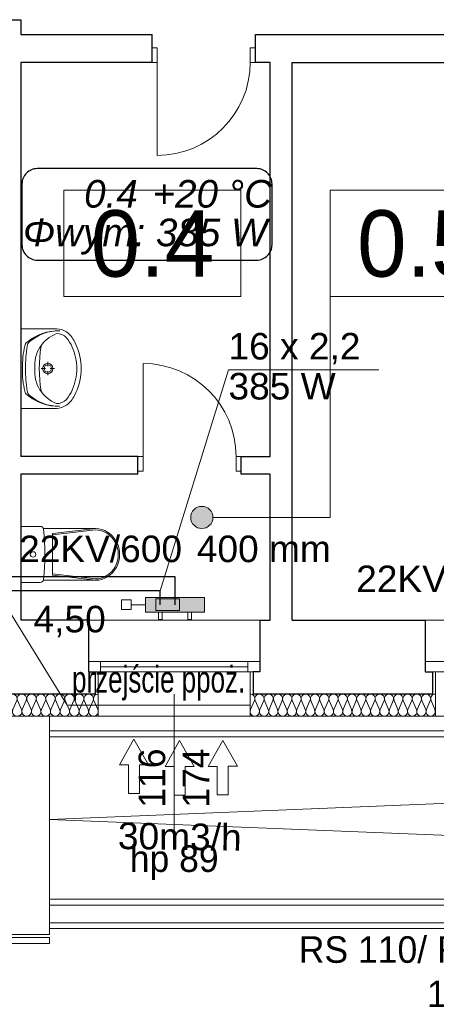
# Model space of a CAD drawing. Header units: millimetres. Extents: x -17429 to 155243, y -2908 to 188569.
# Tile 42 of 113: x 11487 to 14311, y 49363 to 56036. Entities that reach past the tile are written whole.
import ezdxf
from ezdxf.lldxf.tags import DXFTag

# ---------------------------------------------------------------- set-up
doc = ezdxf.new("R2010")
doc.units = ezdxf.units.MM
doc.header["$MEASUREMENT"] = 0
doc.layers.get('0').update_dxf_attribs({"lineweight": 5})
for name, color, linetype in [('#opisy', 7, 'Continuous'), ('#podkład', 252, 'Continuous'), ('Arch ocieplenie', 252, 'Continuous'), ('Arch opisy', 252, 'Continuous'), ('INWENT wyposarzenie', 252, 'Continuous'), ('IS_Armatura_podłączeniowa_grz._dolnozas.', 255, 'SOLID'), ('IS_Armatura_Therm', 7, 'SOLID'), ('IS_Grzejniki_Plan_rzut', 7, 'SOLID'), ('IS_Opisy_działek_Therm', 7, 'SOLID'), ('IS_Powrót', 5, 'DASH'), ('IS_Text_Armatury_Therm', 7, 'Continuous'), ('IS_Text_Konstrukcji', 7, 'Continuous'), ('IS_Text_Odbiornikow_Therm', 7, 'Continuous'), ('IS_Zasilanie', 1, 'SOLID')]:
    doc.layers.add(name, color=color, linetype=linetype)
doc.layers.add('arch izolacje_Nr_Pióra__3', color=7, linetype='Continuous', lineweight=13, true_color=0xff6600)
doc.layers.add('Arch ocieplenie_Nr_Pióra__22', color=7, linetype='Continuous', lineweight=9, true_color=0x7f7f7f)
for name, color, linetype, lineweight in [('Arch opisy_Nr_Pióra__1', 252, 'Continuous', 25), ('Arch opisy_Nr_Pióra__21', 252, 'Continuous', 13), ('INWENT BALUSTRADY_Nr_Pióra__26', 5, 'Continuous', 13), ('INWENT OPISY_Nr_Pióra__21', 252, 'Continuous', 13), ('INWENT wyposarzenie_Nr_Pióra__21', 252, 'Continuous', 13), ('INWENT. DRZWI_Nr_Pióra__21', 7, 'Continuous', 13), ('INWENT. OKNA_Nr_Pióra__5', 7, 'Continuous', 13), ('INWENT.ŚCIANY_Nr_Pióra__1', 252, 'Continuous', 25), ('INWENT.ŚCIANY_Nr_Pióra__21', 7, 'Continuous', 13), ('Istniejące schody_Nr_Pióra__21', 7, 'Continuous', 13)]:
    doc.layers.add(name, color=color, linetype=linetype, lineweight=lineweight)
doc.styles.add('ARIAL', font='arial.ttf', dxfattribs={"width": 0.75})
doc.styles.add('GENERATED_STYLE_2', font='txt')
doc.styles.add('GENERATED_STYLE_3', font='txt')
doc.styles.add('GENERATED_STYLE_4', font='txt')
doc.styles.get("Standard").update_dxf_attribs({"font": 'arial.ttf', "bigfont": 'BIGFONT.SHX'})
tags = doc.linetypes.add('DASH', pattern=[15, 10, -5]).pattern_tags.tags
tags[6:7] = [DXFTag(74, 4), DXFTag(75, 0), DXFTag(340, '0'), DXFTag(46, 0.0), DXFTag(50, 0.0), DXFTag(44, 0.0), DXFTag(45, 0.0)]
tags[4:5] = [DXFTag(74, 4), DXFTag(75, 0), DXFTag(340, '0'), DXFTag(46, 0.0), DXFTag(50, 0.0), DXFTag(44, 0.0), DXFTag(45, 0.0)]
tags = doc.linetypes.add('SOLID', pattern=[10, 10, 0]).pattern_tags.tags
tags[6:7] = [DXFTag(74, 4), DXFTag(75, 0), DXFTag(340, '0'), DXFTag(46, 0.0), DXFTag(50, 0.0), DXFTag(44, 0.0), DXFTag(45, 0.0)]
tags[4:5] = [DXFTag(74, 4), DXFTag(75, 0), DXFTag(340, '0'), DXFTag(46, 0.0), DXFTag(50, 0.0), DXFTag(44, 0.0), DXFTag(45, 0.0)]
doc.dimstyles.new('GENERATED_STYLE__6', dxfattribs={"dimtxt": 0.18, "dimasz": 109.44, "dimexe": 0.18, "dimexo": 0.0625, "dimgap": 0.09, "dimtad": 0, "dimtih": 1, "dimtoh": 1, "dimdec": 4, "dimzin": 0, "dimdsep": 46, "dimcen": 0.09, "dimadec": 0, "dimazin": 0, "dimtfac": 1, "dimtdec": 4, "dimtmove": 0, "dimatfit": 3, "dimldrblk": 'ARROWHEAD_11', "dimfxl": 1, "dimtolj": 1, "dimtzin": 0, "dimarcsym": 0})

# ---------------------------------------------------------------- blocks, each defined once
blk = doc.blocks.new('Izolacja cieplna 14_19', base_point=(12019.1, 51465.9))
at = {"layer": 'Arch ocieplenie_Nr_Pióra__22', "linetype": 'Continuous'}
for p, q in [((11078.7, 51421.2), (11051.8, 51360.6)), ((11111, 51360.6), (11084.1, 51421.2)), ((11143.4, 51421.2), (11116.5, 51360.6)), ((11175.7, 51360.6), (11148.8, 51421.2)), ((11208, 51421.2), (11181.1, 51360.6)), ((11240.4, 51360.6), (11213.5, 51421.2)), ((11272.7, 51421.2), (11245.8, 51360.6)), ((11305, 51360.6), (11278.1, 51421.2)), ((11337.4, 51421.2), (11310.5, 51360.6)), ((11369.7, 51360.6), (11342.8, 51421.2)), ((11402, 51421.2), (11375.1, 51360.6)), ((11434.4, 51360.6), (11407.5, 51421.2)), ((11466.7, 51421.2), (11439.8, 51360.6)), ((11499, 51360.6), (11472.1, 51421.2)), ((11531.4, 51421.2), (11504.5, 51360.6)), ((11563.7, 51360.6), (11536.8, 51421.2)), ((11596, 51421.2), (11569.1, 51360.6)), ((11628.4, 51360.6), (11601.5, 51421.2)), ((11660.7, 51421.2), (11633.8, 51360.6)), ((11693, 51360.6), (11666.1, 51421.2)), ((11725.4, 51421.2), (11698.5, 51360.6)), ((11757.7, 51360.6), (11730.8, 51421.2)), ((11790, 51421.2), (11763.1, 51360.6)), ((11822.4, 51360.6), (11795.5, 51421.2)), ((11854.7, 51421.2), (11827.8, 51360.6)), ((11887, 51360.6), (11860.1, 51421.2)), ((11919.4, 51421.2), (11892.5, 51360.6)), ((11951.7, 51360.6), (11924.8, 51421.2)), ((11984, 51421.2), (11957.1, 51360.6)), ((12016.4, 51360.6), (11989.5, 51421.2))]:
    blk.add_line(p, q, dxfattribs=at)
for centre, start_param, end_param in [((11049.1, 51434), 2.7288, 4.712389), ((11113.7, 51434), 2.7288, 6.695979), ((11178.4, 51434), 2.7288, 6.695979), ((11243.1, 51434), 2.7288, 6.695979), ((11307.7, 51434), 2.7288, 6.695979), ((11372.4, 51434), 2.7288, 6.695979), ((11437.1, 51434), 2.7288, 6.695979), ((11501.7, 51434), 2.7288, 6.695979), ((11566.4, 51434), 2.7288, 6.695979), ((11631.1, 51434), 2.7288, 6.695979), ((11695.7, 51434), 2.7288, 6.695979), ((11760.4, 51434), 2.7288, 6.695979), ((11825.1, 51434), 2.7288, 6.695979), ((11889.7, 51434), 2.7288, 6.695979), ((11954.4, 51434), 2.7288, 6.695979), ((12019.1, 51434), 4.712389, 6.695979), ((11081.4, 51347.8), 5.870392, 9.837571), ((11146.1, 51347.8), 5.870392, 9.837571), ((11210.7, 51347.8), 5.870392, 9.837571), ((11275.4, 51347.8), 5.870392, 9.837571), ((11340.1, 51347.8), 5.870392, 9.837571), ((11404.7, 51347.8), 5.870392, 9.837571), ((11469.4, 51347.8), 5.870392, 9.837571), ((11534.1, 51347.8), 5.870392, 9.837571), ((11598.7, 51347.8), 5.870392, 9.837571), ((11663.4, 51347.8), 5.870392, 9.837571), ((11728.1, 51347.8), 5.870392, 9.837571), ((11792.7, 51347.8), 5.870392, 9.837571), ((11857.4, 51347.8), 5.870392, 9.837571), ((11922.1, 51347.8), 5.870392, 9.837571), ((11986.7, 51347.8), 5.870392, 9.837571)]:
    blk.add_ellipse(centre, major_axis=(-32.3, 0), ratio=0.986651, start_param=start_param, end_param=end_param, dxfattribs=at)
blk = doc.blocks.new('Izolacja cieplna 14_28', base_point=(14304.1, 51465.9))
at = {"layer": 'Arch ocieplenie_Nr_Pióra__22', "linetype": 'Continuous'}
for p, q in [((13077.8, 51421.2), (13051.7, 51360.6)), ((13109.2, 51360.6), (13083.1, 51421.2)), ((13140.6, 51421.2), (13114.5, 51360.6)), ((13171.9, 51360.6), (13145.8, 51421.2)), ((13203.3, 51421.2), (13177.2, 51360.6)), ((13234.7, 51360.6), (13208.6, 51421.2)), ((13266.1, 51421.2), (13240, 51360.6)), ((13297.4, 51360.6), (13271.3, 51421.2)), ((13328.8, 51421.2), (13302.7, 51360.6)), ((13360.2, 51360.6), (13334.1, 51421.2)), ((13391.6, 51421.2), (13365.5, 51360.6)), ((13422.9, 51360.6), (13396.8, 51421.2)), ((13454.3, 51421.2), (13428.2, 51360.6)), ((13485.7, 51360.6), (13459.6, 51421.2)), ((13517.1, 51421.2), (13491, 51360.6)), ((13548.4, 51360.6), (13522.3, 51421.2)), ((13579.8, 51421.2), (13553.7, 51360.6)), ((13611.2, 51360.6), (13585.1, 51421.2)), ((13642.6, 51421.2), (13616.5, 51360.6)), ((13673.9, 51360.6), (13647.8, 51421.2)), ((13705.3, 51421.2), (13679.2, 51360.6)), ((13736.7, 51360.6), (13710.6, 51421.2)), ((13768.1, 51421.2), (13742, 51360.6)), ((13799.4, 51360.6), (13773.3, 51421.2)), ((13830.8, 51421.2), (13804.7, 51360.6)), ((13862.2, 51360.6), (13836.1, 51421.2)), ((13893.6, 51421.2), (13867.5, 51360.6)), ((13924.9, 51360.6), (13898.8, 51421.2)), ((13956.3, 51421.2), (13930.2, 51360.6)), ((13987.7, 51360.6), (13961.6, 51421.2)), ((14019.1, 51421.2), (13993, 51360.6)), ((14050.4, 51360.6), (14024.3, 51421.2)), ((14081.8, 51421.2), (14055.7, 51360.6)), ((14113.2, 51360.6), (14087.1, 51421.2)), ((14144.6, 51421.2), (14118.5, 51360.6)), ((14175.9, 51360.6), (14149.8, 51421.2)), ((14207.3, 51421.2), (14181.2, 51360.6)), ((14238.7, 51360.6), (14212.6, 51421.2)), ((14270.1, 51421.2), (14244, 51360.6)), ((14301.4, 51360.6), (14275.3, 51421.2))]:
    blk.add_line(p, q, dxfattribs=at)
for centre, start_param, end_param in [((13049.1, 51434), 1.158004, 3.141593), ((13111.8, 51434), 1.158004, 5.125183), ((13174.6, 51434), 1.158004, 5.125183), ((13237.3, 51434), 1.158004, 5.125183), ((13300.1, 51434), 1.158004, 5.125183), ((13362.8, 51434), 1.158004, 5.125183), ((13425.6, 51434), 1.158004, 5.125183), ((13488.3, 51434), 1.158004, 5.125183), ((13551.1, 51434), 1.158004, 5.125183), ((13613.8, 51434), 1.158004, 5.125183), ((13676.6, 51434), 1.158004, 5.125183), ((13739.3, 51434), 1.158004, 5.125183), ((13802.1, 51434), 1.158004, 5.125183), ((13864.8, 51434), 1.158004, 5.125183), ((13927.6, 51434), 1.158004, 5.125183), ((13990.3, 51434), 1.158004, 5.125183), ((14053.1, 51434), 1.158004, 5.125183), ((14115.8, 51434), 1.158004, 5.125183), ((14178.6, 51434), 1.158004, 5.125183), ((14241.3, 51434), 1.158004, 5.125183), ((14304.1, 51434), 3.141593, 5.125182), ((13080.4, 51347.8), 4.299595, 8.266775), ((13143.2, 51347.8), 4.299595, 8.266775), ((13205.9, 51347.8), 4.299595, 8.266775), ((13268.7, 51347.8), 4.299595, 8.266775), ((13331.4, 51347.8), 4.299595, 8.266775), ((13394.2, 51347.8), 4.299595, 8.266775), ((13456.9, 51347.8), 4.299595, 8.266775), ((13519.7, 51347.8), 4.299595, 8.266775), ((13582.4, 51347.8), 4.299595, 8.266775), ((13645.2, 51347.8), 4.299595, 8.266775), ((13707.9, 51347.8), 4.299595, 8.266775), ((13770.7, 51347.8), 4.299595, 8.266775), ((13833.4, 51347.8), 4.299595, 8.266775), ((13896.2, 51347.8), 4.299595, 8.266775), ((13958.9, 51347.8), 4.299595, 8.266775), ((14021.7, 51347.8), 4.299595, 8.266775), ((14084.4, 51347.8), 4.299595, 8.266775), ((14147.2, 51347.8), 4.299595, 8.266775), ((14209.9, 51347.8), 4.299595, 8.266775), ((14272.7, 51347.8), 4.299595, 8.266775)]:
    blk.add_ellipse(centre, major_axis=(0, -31.9), ratio=0.98349, start_param=start_param, end_param=end_param, dxfattribs=at)
blk = doc.blocks.new('Symbol Umywalka 14_139', base_point=(11904.1, 53401.8))
at = {"layer": 'INWENT wyposarzenie_Nr_Pióra__21', "linetype": 'Continuous'}
for p, q in [((11494.1, 53401.8), (11494.1, 53941.8)), ((11494.1, 53941.8), (11722.6, 53941.8)), ((11494.1, 53756.8), (11494.1, 53586.7)), ((11677.4, 53717.1), (11677.4, 53688.3)), ((11631.9, 53671.6), (11660.7, 53671.6)), ((11677.4, 53655), (11677.4, 53626.2)), ((11694.1, 53671.6), (11722.9, 53671.6)), ((11494.1, 53401.8), (11722.6, 53401.8))]:
    blk.add_line(p, q, dxfattribs=at)
for radius in [35, 25]:
    blk.add_circle((11677.4, 53671.6), radius, dxfattribs=at)
for centre, radius, start, end in [((11752.1, 53588.2), 339.6, 89.01528, 129.25775), ((11753.9, 53622.7), 305.1, 89.24582, 131.39804), ((11728.4, 53804.5), 137.4, 38.74542, 92.45518), ((11565.6, 53816.3), 45, 129.25775, 167.22851), ((11581.9, 53817.8), 45, 131.39803, 172.09208), ((11825.1, 53684.7), 240.7, 111.55193, 147.15578), ((11742.2, 53827.8), 80.9, 40.80161, 93.93061), ((11576.7, 53695.2), 293, 9.99776, 39.28506), ((11669.5, 53757.5), 212.8, 27.15714, 38.68481), ((11460.4, 53658.1), 444.2, 4.20524, 26.2597), ((12181, 53676.9), 675.9, 167.22851, 180.43281), ((12680.2, 53665.3), 1153.8, 172.09208, 179.67755), ((11829, 53691.1), 240.6, 148.94394, 184.60598), ((12604.8, 53671.7), 984.9, 171.17957, 188.82655), ((11557.4, 53671.8), 316.7, 346.43339, 13.56661), ((12180.9, 53666), 675.9, 179.48972, 192.69402), ((12680.2, 53676.9), 1153.8, 180.24498, 187.83045), ((11829, 53652.4), 240.6, 175.39402, 211.05606), ((11460.4, 53685.4), 444.2, 333.7403, 355.79476), ((11634.1, 53671.8), 270, 355.98758, 4.01242), ((11576.7, 53648.3), 293, 320.71494, 350.00224), ((11565.4, 53527.4), 45, 192.69402, 230.66478), ((11581.7, 53525.9), 45, 187.83045, 228.52449), ((11825.1, 53658.9), 240.7, 212.84422, 248.44807), ((11752.2, 53755.2), 339.6, 230.66478, 270.90725), ((11754, 53720.7), 305.1, 228.52449, 270.67671), ((11728.4, 53539), 137.4, 267.54482, 321.25458), ((11742.2, 53515.7), 80.9, 266.06939, 319.19839), ((11669.5, 53586), 212.8, 321.31519, 332.84286)]:
    blk.add_arc(centre, radius, start, end, dxfattribs=at)
blk = doc.blocks.new('Symbol WC 2 14_140', base_point=(11494.1, 52221.9))
at = {"layer": 'INWENT wyposarzenie_Nr_Pióra__21', "linetype": 'Continuous'}
for p, q in [((11494.1, 52221.9), (11494.1, 52601.9)), ((11494.1, 52601.9), (11626.5, 52601.9)), ((11647.7, 52586.8), (12000.8, 52586.8)), ((12000.4, 52586.8), (11709.8, 52552.8)), ((12000.4, 52577.9), (11709.8, 52543.9)), ((11709.8, 52411.9), (11709.8, 52552.8)), ((11709.8, 52411.9), (11709.8, 52271)), ((12000.4, 52245.9), (11709.8, 52279.9)), ((12000.4, 52236.9), (11709.8, 52271)), ((11494.1, 52221.9), (11626.5, 52221.9)), ((11647.9, 52236.9), (12000.8, 52236.9))]:
    blk.add_line(p, q, dxfattribs=at)
for centre, major_axis, ratio, start_param, end_param in [((11626.5, 52579.8), (22.3, 0), 0.989247, 0.100415, 1.570796), ((10014.3, 52411.9), (1643.4, 0), 0.989247, 6.178217, 6.388032), ((12000.8, 52411.9), (0, -174.9), 0.933096, 0, 3.141593), ((12000.4, 52411.9), (0, -166), 0.93174, 0, 3.141593), ((11626.5, 52244), (22.3, 0), 0.989247, 4.712389, 6.173785)]:
    blk.add_ellipse(centre, major_axis=major_axis, ratio=ratio, start_param=start_param, end_param=end_param, dxfattribs=at)
blk.add_ellipse((11577.7, 52411.9), major_axis=(18.7, 0), ratio=0.989247, dxfattribs=at)
blk = doc.blocks.new('Linia_7', base_point=(13592.1, 52662.3))
at = {"layer": 'Arch opisy_Nr_Pióra__21', "linetype": 'Continuous'}
blk.add_hatch(color=252, dxfattribs=at).paths.add_polyline_path([(12796.4, 52662.3), (12790.7, 52691), (12774.4, 52715.3), (12750.1, 52731.6), (12721.4, 52737.3), (12692.7, 52731.6), (12668.3, 52715.3), (12652.1, 52691), (12646.4, 52662.3), (12652.1, 52633.6), (12668.3, 52609.2), (12692.7, 52593), (12721.4, 52587.3), (12750.1, 52593), (12774.4, 52609.2), (12790.7, 52633.6)], flags=0)
at = {"layer": 'Arch opisy_Nr_Pióra__21', "color": 252, "linetype": 'Continuous'}
blk.add_line((13592.1, 52662.3), (12796.4, 52662.3), dxfattribs=at)
blk.add_circle((12721.4, 52662.3), 75, dxfattribs=at)
blk = doc.blocks.new('ARROWHEAD_11')
at = {"color": 0, "linetype": 'Continuous', "lineweight": 0}
blk.add_line((0, 0), (-1, 0), dxfattribs=at)
at = {"color": 0, "linetype": 'Continuous', "lineweight": 0, "const_width": 0.25, "flags": 128}
blk.add_lwpolyline([(-0.125, 0, 1), (0.125, 0, 1)], format="xyb", close=True, dxfattribs=at)
blk = doc.blocks.new('E210168')
at = {"color": 7, "lineweight": 13}
for p, q in [((19.41, 19.75), (19.41, 13.6)), ((19.41, 19.75), (36.98, 9.88)), ((19.41, 0), (36.98, 9.88)), ((19.41, 6.15), (19.41, 0))]:
    blk.add_line(p, q, dxfattribs=at)
blk.add_lwpolyline([(19.41, 13.6), (0, 13.6), (0, 6.15), (19.41, 6.15)], dxfattribs=at)
blk = doc.blocks.new('SERRTRT')
at = {"layer": 'arch izolacje_Nr_Pióra__3', "color": 252, "linetype": 'Continuous'}
for p, q in [((12019.1, 51615.9), (12019.1, 51315.9)), ((13049.1, 51315.9), (13049.1, 51615.9)), ((14304.1, 51615.9), (14304.1, 51315.9)), ((32134.1, 51315.9), (9104.1, 51315.9)), ((12019.1, 51315.9), (11049.1, 51315.9)), ((14304.1, 51315.9), (13049.1, 51315.9))]:
    blk.add_line(p, q, dxfattribs=at)
at = {"layer": 'Arch opisy_Nr_Pióra__21', "color": 252, "linetype": 'Continuous'}
for p, q in [((11786.7, 54880.7), (11786.7, 54160.7)), ((12986.7, 54880.7), (11786.7, 54880.7)), ((12986.7, 54160.7), (12986.7, 54880.7)), ((13592.1, 54880.7), (13592.1, 54160.7)), ((14792.1, 54880.7), (13592.1, 54880.7)), ((11786.7, 54160.7), (12986.7, 54160.7)), ((13592.1, 54160.7), (13592.1, 52662.3)), ((13592.1, 54160.7), (14792.1, 54160.7))]:
    blk.add_line(p, q, dxfattribs=at)
at = {"layer": 'INWENT BALUSTRADY_Nr_Pióra__26', "color": 252, "linetype": 'Continuous'}
for p, q in [((29064.1, 51215.9), (11689.1, 51215.9)), ((11689.1, 51175.9), (29064.1, 51175.9)), ((29064.1, 50075.9), (11689.1, 50075.9)), ((11689.1, 50035.9), (29064.1, 50035.9)), ((29064.1, 49915.9), (11689.1, 49915.9)), ((11689.1, 49875.9), (29064.1, 49875.9)), ((3399.1, 49815.9), (11689.1, 49815.9)), ((11689.1, 49815.9), (11689.1, 49775.9)), ((11689.1, 49775.9), (3399.1, 49775.9))]:
    blk.add_line(p, q, dxfattribs=at)
at = {"layer": 'INWENT OPISY_Nr_Pióra__21', "color": 252, "linetype": 'Continuous'}
blk.add_line((12534.1, 51465.9), (12534.1, 50495.9), dxfattribs=at)
at = {"layer": 'INWENT. DRZWI_Nr_Pióra__21', "color": 252, "linetype": 'Continuous'}
for p, q in [((12419.1, 55845.9), (12384.1, 55845.9)), ((12419.1, 55745.9), (12419.1, 55845.9)), ((13049.1, 55745.9), (13049.1, 55845.9)), ((13049.1, 55845.9), (13084.1, 55845.9)), ((12419.1, 55745.9), (12384.1, 55745.9)), ((12419.1, 55745.9), (12419.1, 55115.9)), ((13049.1, 55745.9), (13084.1, 55745.9)), ((12323.6, 53075.9), (12323.6, 53705.9)), ((12323.6, 53075.9), (12288.6, 53075.9)), ((12323.6, 53075.9), (12323.6, 52975.9)), ((12953.6, 53075.9), (12953.6, 52975.9)), ((12953.6, 53075.9), (12988.6, 53075.9)), ((12323.6, 52975.9), (12288.6, 52975.9)), ((12953.6, 52975.9), (12988.6, 52975.9))]:
    blk.add_line(p, q, dxfattribs=at)
for centre, start, end in [((12419.1, 55745.9), 270, 0), ((12323.6, 53075.9), 0, 90)]:
    blk.add_arc(centre, 630, start, end, dxfattribs=at)
at = {"layer": 'INWENT. OKNA_Nr_Pióra__5', "color": 252, "linetype": 'Continuous'}
for p, q in [((13114.1, 51685.9), (11954.1, 51685.9)), ((11954.1, 51615.9), (11954.1, 51685.9)), ((12034.1, 51615.9), (12034.1, 51685.9)), ((12034.1, 51650.9), (13034.1, 51650.9)), ((13034.1, 51615.9), (13034.1, 51685.9)), ((13114.1, 51615.9), (13114.1, 51685.9)), ((15404.1, 51685.9), (14234.1, 51685.9)), ((14234.1, 51615.9), (14234.1, 51685.9)), ((11954.1, 51615.9), (13114.1, 51615.9)), ((14234.1, 51615.9), (15404.1, 51615.9))]:
    blk.add_line(p, q, dxfattribs=at)
at = {"layer": 'INWENT.ŚCIANY_Nr_Pióra__1', "color": 252, "linetype": 'Continuous'}
for p, q in [((11244.1, 56035.9), (11494.1, 56035.9)), ((11494.1, 56035.9), (11494.1, 55935.9)), ((11494.1, 55935.9), (12384.1, 55935.9)), ((12384.1, 55745.9), (12384.1, 55935.9)), ((13084.1, 55745.9), (13084.1, 55935.9)), ((13084.1, 55935.9), (17124.1, 55935.9)), ((12384.1, 55745.9), (11494.1, 55745.9)), ((11494.1, 55745.9), (11494.1, 53075.9)), ((13184.1, 55745.9), (13084.1, 55745.9)), ((13184.1, 53075.9), (13184.1, 55745.9)), ((13334.1, 51965.9), (13334.1, 55745.9)), ((13334.1, 55745.9), (17124.1, 55745.9)), ((12288.6, 53075.9), (11494.1, 53075.9)), ((12288.6, 52955.9), (12288.6, 53075.9)), ((12988.6, 52955.9), (12988.6, 53075.9)), ((12988.6, 53075.9), (13184.1, 53075.9)), ((12288.6, 52955.9), (11494.1, 52955.9)), ((11494.1, 52955.9), (11494.1, 51965.9)), ((13184.1, 52955.9), (12988.6, 52955.9)), ((13184.1, 51965.9), (13184.1, 52955.9)), ((11954.1, 51965.9), (11494.1, 51965.9)), ((11954.1, 51965.9), (11954.1, 51615.9)), ((13114.1, 51965.9), (13184.1, 51965.9)), ((13114.1, 51965.9), (13114.1, 51615.9)), ((13334.1, 51965.9), (14234.1, 51965.9)), ((14234.1, 51965.9), (14234.1, 51615.9)), ((11954.1, 51615.9), (11999.1, 51615.9)), ((11999.1, 51615.9), (11999.1, 51465.9)), ((13114.1, 51615.9), (13069.1, 51615.9)), ((13069.1, 51615.9), (13069.1, 51465.9)), ((14234.1, 51615.9), (14284.1, 51615.9)), ((14284.1, 51615.9), (14284.1, 51465.9)), ((11999.1, 51465.9), (11069.1, 51465.9)), ((14284.1, 51465.9), (13069.1, 51465.9))]:
    blk.add_line(p, q, dxfattribs=at)
at = {"layer": 'INWENT.ŚCIANY_Nr_Pióra__21', "color": 252, "linetype": 'Continuous'}
for p, q in [((11954.1, 51965.9), (13114.1, 51965.9)), ((14234.1, 51965.9), (15404.1, 51965.9))]:
    blk.add_line(p, q, dxfattribs=at)
at = {"layer": 'Istniejące schody_Nr_Pióra__21', "color": 252, "linetype": 'Continuous'}
for p, q in [((11689.1, 50615.9), (29064.1, 51315.9)), ((11689.1, 49915.9), (11689.1, 51315.9)), ((29064.1, 49915.9), (11689.1, 50615.9)), ((11689.1, 49835.9), (11689.1, 49915.9)), ((29064.1, 49915.9), (11689.1, 49915.9)), ((11689.1, 49835.9), (5019.1, 49835.9))]:
    blk.add_line(p, q, dxfattribs=at)
at = {"layer": 'Arch ocieplenie', "color": 252, "linetype": 'Continuous', "lineweight": 9}
for name, p in [('Izolacja cieplna 14_19', (12019.1, 51465.9)), ('Izolacja cieplna 14_28', (14304.1, 51465.9))]:
    blk.add_blockref(name, p, dxfattribs=at)
at = {"layer": 'Arch opisy', "color": 252, "linetype": 'Continuous'}
blk.add_blockref('Linia_7', (13592.1, 52662.3), dxfattribs=at)
at = {"layer": 'INWENT wyposarzenie', "color": 252, "linetype": 'Continuous', "lineweight": 9}
for name, p in [('Symbol Umywalka 14_139', (11904.1, 53401.8)), ('Symbol WC 2 14_140', (11494.1, 52221.9))]:
    blk.add_blockref(name, p, dxfattribs=at)
at = {"layer": 'Arch opisy_Nr_Pióra__1', "color": 252, "linetype": 'Continuous', "char_height": 450, "attachment_point": 8, "style": 'GENERATED_STYLE_3'}
for s, insert in [('{0.4}', (12386.7, 54288)), ('{0.5}', (14192.1, 54288))]:
    blk.add_mtext(s, dxfattribs=dict(at, insert=insert))
at = {"layer": 'INWENT OPISY_Nr_Pióra__21', "color": 252, "linetype": 'Continuous', "insert": (12292.9, 50895.9), "char_height": 180, "width": 1346.334, "attachment_point": 2, "rotation": 90, "line_spacing_factor": 0.998099, "style": 'GENERATED_STYLE_2'}
blk.add_mtext('{116\\P174}', dxfattribs=at)
at = {"layer": 'INWENT OPISY_Nr_Pióra__21', "color": 252, "linetype": 'Continuous', "insert": (12534.1, 50440.2), "char_height": 180, "attachment_point": 2, "style": 'GENERATED_STYLE_2'}
blk.add_mtext('{hp 89}', dxfattribs=at)
at = {"layer": 'INWENT OPISY_Nr_Pióra__21', "color": 252, "linetype": 'Continuous', "insert": (14649.7, 49582.9), "char_height": 180, "width": 1500.99, "attachment_point": 6, "style": 'GENERATED_STYLE_4'}
blk.add_mtext('{RS 110/ RS 180}', dxfattribs=at)
at = {"layer": 'INWENT OPISY_Nr_Pióra__21', "color": 252, "linetype": 'Continuous', "annotation_type": 0, "has_hookline": 1, "hookline_direction": 1, "text_width": 1114.3}
blk.add_leader([(15839.1, 51325.9), (15024.7, 49582.9), (14649.8, 49582.9)], dimstyle='GENERATED_STYLE__6', dxfattribs=at)

msp = doc.modelspace()

# ---------------------------------------------------------------- linework, layer by layer
at = {"layer": 'IS_Armatura_podłączeniowa_grz._dolnozas.', "color": 7, "lineweight": 0, "ltscale": 10}
for p, q in [((12569.9, 52111), (12409.9, 52111)), ((12409.9, 52111), (12409.9, 52031)), ((12569.9, 52031), (12569.9, 52111)), ((12409.9, 52031), (12569.9, 52031))]:
    msp.add_line(p, q, dxfattribs=at)
at = {"layer": 'IS_Armatura_Therm', "color": 7, "lineweight": 0, "ltscale": 10}
for p, q in [((12242.4, 52103.5), (12177.4, 52103.5)), ((12177.4, 52103.5), (12177.4, 52038.5)), ((12242.4, 52038.5), (12242.4, 52103.5)), ((12339.9, 52071), (12242.4, 52071)), ((12177.4, 52038.5), (12242.4, 52038.5))]:
    msp.add_line(p, q, dxfattribs=at)
at = {"layer": 'IS_Grzejniki_Plan_rzut', "color": 252, "lineweight": 0, "ltscale": 10}
for p, q in [((12739.9, 52121), (12339.9, 52121)), ((12339.9, 52121), (12339.9, 52021)), ((12739.9, 52021), (12739.9, 52121)), ((12339.9, 52021), (12739.9, 52021)), ((12427.4, 52021), (12427.4, 51971)), ((12452.4, 51971), (12452.4, 52021)), ((12627.4, 51971), (12627.4, 52021)), ((12652.4, 52021), (12652.4, 51971)), ((12427.4, 51971), (12452.4, 51971)), ((12652.4, 51971), (12627.4, 51971))]:
    msp.add_line(p, q, dxfattribs=at)
at = {"layer": 'IS_Grzejniki_Plan_rzut', "color": 252, "linetype": 'Continuous', "lineweight": 0, "ltscale": 10, "extrusion": (0, 0, -1)}
for points in [[(-12739.9, 52021), (-12339.9, 52121), (-12339.9, 52021)], [(-12339.9, 52121), (-12739.9, 52021), (-12739.9, 52121)]]:
    msp.add_solid(points, dxfattribs=at)
at = {"layer": 'IS_Opisy_działek_Therm', "color": 7, "lineweight": 5, "ltscale": 10}
for p, q in [((12439.9, 52165.4), (12902.1, 53663.5)), ((12902.1, 53663.5), (13922.1, 53663.5))]:
    msp.add_line(p, q, dxfattribs=at)
at = {"layer": 'IS_Opisy_działek_Therm', "color": 1, "lineweight": 5, "ltscale": 10}
for p, q in [((11364.7, 52112.9), (11808.9, 51390.9)), ((13045.7, 51390.9), (11815.7, 51390.9))]:
    msp.add_line(p, q, dxfattribs=at)
at = {"layer": 'IS_Powrót', "color": 5, "lineweight": 30, "ltscale": 20}
for p, q in [((12439.9, 52165.4), (11128.5, 52165.4)), ((12439.9, 52071), (12439.9, 52165.4))]:
    msp.add_line(p, q, dxfattribs=at)
at = {"layer": 'IS_Text_Konstrukcji', "color": 18, "linetype": 'SOLID', "ltscale": 10, "true_color": 0x000000}
for p, q in [((13093.9, 55026.5), (11605.6, 55026.5)), ((11502.2, 54923.1), (11502.2, 54509.8)), ((13197.2, 54509.8), (13197.2, 54923.1)), ((11605.6, 54406.5), (13093.9, 54406.5))]:
    msp.add_line(p, q, dxfattribs=at)
for centre, start, end in [((11605.6, 54923.1), 89.99996, 180.00004), ((13093.9, 54923.1), 359.99996, 90.00004), ((11605.6, 54509.8), 179.99996, 270.00004), ((13093.9, 54509.8), 269.99996, 0.00004)]:
    msp.add_arc(centre, 103.3, start, end, dxfattribs=at)
at = {"layer": 'IS_Zasilanie', "color": 1, "lineweight": 30, "ltscale": 10}
for p, q in [((12539.9, 52261.2), (11063.4, 52261.2)), ((12539.9, 52071), (12539.9, 52261.2))]:
    msp.add_line(p, q, dxfattribs=at)

# ---------------------------------------------------------------- block references
at = {"layer": '#podkład'}
msp.add_blockref('SERRTRT', (0, 0), dxfattribs=at)
at = {"color": 7, "lineweight": 5, "xscale": 10, "yscale": 10, "zscale": 10, "rotation": 90.09664922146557}
for p in [(12360.3, 50791.2), (12670, 50781.4), (12962.4, 50781.9)]:
    msp.add_blockref('E210168', p, dxfattribs=at)

# ---------------------------------------------------------------- texts
at = {"layer": '#opisy', "color": 7, "lineweight": 0, "style": 'ARIAL'}
msp.add_text('30m3/h', height=180, rotation=359.21724, dxfattribs=at).set_placement((12151.6, 50415.4, 139.7))
at = {"layer": 'IS_Opisy_działek_Therm', "color": 7, "lineweight": 5, "ltscale": 10, "char_height": 180}
for s, insert, attachment_point in [('\\fArial|b0|i0;16 x 2,2', (12902.1, 53699.5), 7), ('\\fArial|b0|i0;385 W', (12902.1, 53641.9), 1)]:
    msp.add_mtext(s, dxfattribs=dict(at, insert=insert, attachment_point=attachment_point))
at = {"layer": 'IS_Opisy_działek_Therm', "color": 1, "lineweight": 5, "ltscale": 10, "insert": (13015.6, 51421.8), "char_height": 180, "attachment_point": 9}
msp.add_mtext('\\fArial|b0|i0;\\W0.7;przej\\fArial|b0|i0|c238;ście ppoż.', dxfattribs=at)
at = {"layer": 'IS_Text_Armatury_Therm', "color": 7, "linetype": 'SOLID', "ltscale": 10, "insert": (12070.1, 51850.3), "char_height": 180, "attachment_point": 9}
msp.add_mtext('\\fArial|b0|i0;4,50  ', dxfattribs=at)
at = {"layer": 'IS_Text_Konstrukcji', "color": 18, "linetype": 'SOLID', "ltscale": 10, "true_color": 0x000000, "char_height": 187.2}
for s, insert, attachment_point in [('\\fArial|b0|i1;0.4', (12287.2, 54759.7), 9), ('\\fArial|b0|i1;+20 °C', (12387.2, 54759.7), 7), ('\\fArial|b0|i1;Φwym: 385 W', (12337.2, 54687.7), 2)]:
    msp.add_mtext(s, dxfattribs=dict(at, insert=insert, attachment_point=attachment_point))
at = {"layer": 'IS_Text_Odbiornikow_Therm', "color": 7, "linetype": 'SOLID', "ltscale": 10, "char_height": 180}
for s, insert, attachment_point in [('\\fArial|b0|i0;22KV/600', (12587.4, 52357), 9), ('\\fArial|b0|i0;400 mm', (12687.4, 52357), 7), ('\\fArial|b0|i0;22KV/500', (14872, 52153.7), 9)]:
    msp.add_mtext(s, dxfattribs=dict(at, insert=insert, attachment_point=attachment_point))

doc.saveas('drawing.dxf')
